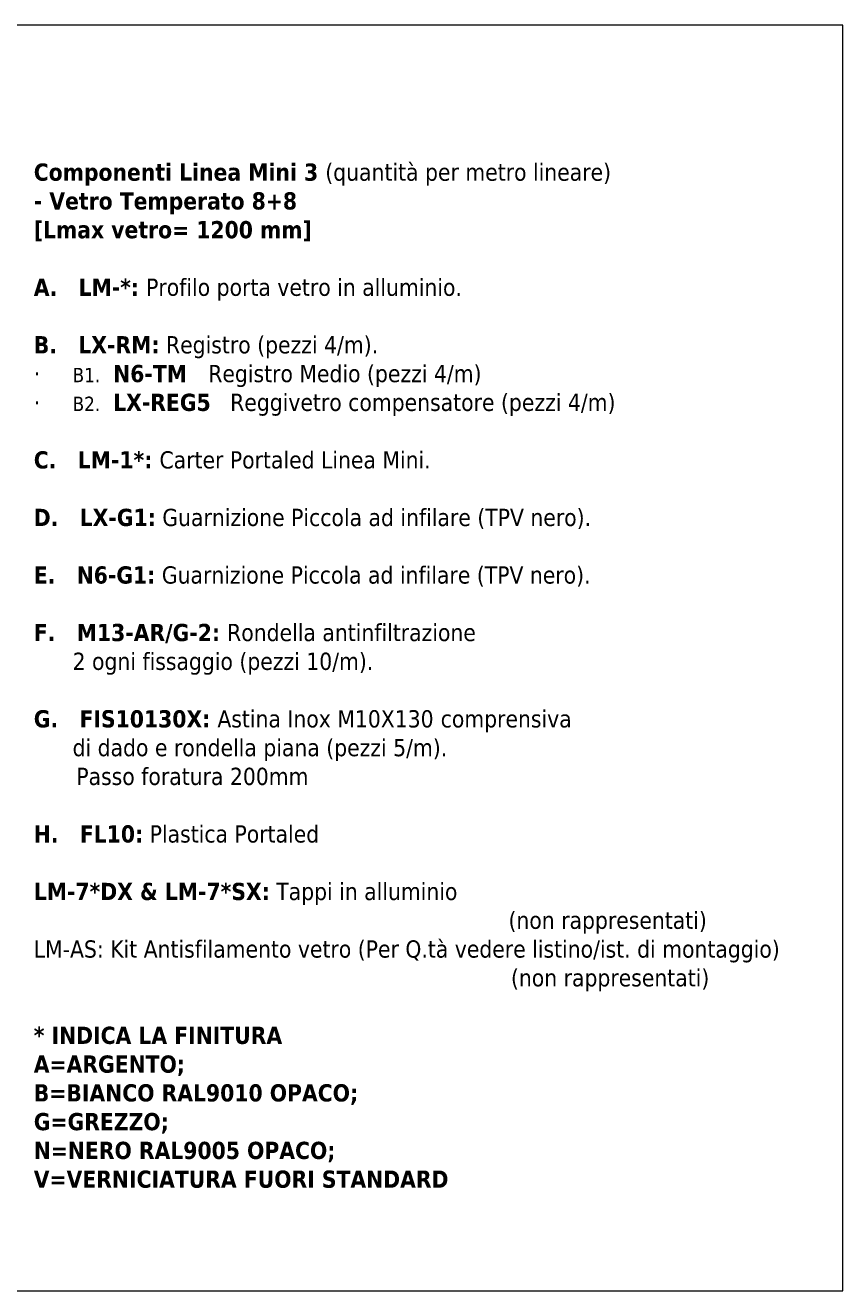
# Model space of a CAD drawing. Header units: millimetres. Extents: x 475 to 4940, y -52 to 2368.
# Tile 8 of 16: x 818 to 1036, y -52 to 285. Entities that reach past the tile are written whole.
import ezdxf

# ---------------------------------------------------------------- set-up
doc = ezdxf.new("R2010")
doc.units = ezdxf.units.MM
doc.layers.get('0').update_dxf_attribs({"lineweight": 13})
doc.layers.add('Quote', color=5, linetype='Continuous', lineweight=9)
doc.styles.get("Standard").update_dxf_attribs({"font": 'TAHOMA.TTF'})

msp = doc.modelspace()

# ---------------------------------------------------------------- linework, layer by layer
at = {"layer": 'Quote'}
msp.add_lwpolyline([(475.07, -51.81), (1035.97, -51.81), (1035.97, 285.39), (475.07, 285.39)], close=True, dxfattribs=at)

# ---------------------------------------------------------------- texts
at = {"insert": (820.42, 248.57), "char_height": 2.3, "width": 245.8323, "attachment_point": 1}
msp.add_mtext('{\\H2x;\\fTahoma|b1|i0|c0|p34;Componenti Linea Mini 3 }{\\H2x;(quantità per metro lineare)\\P\\fTahoma|b1|i0|c0|p34;- Vetro Temperato 8+8\\P[Lmax vetro= 1200 mm]}{\\H2x;\\P\\fTahoma|b1|i0|c0|p34;\\PA.   LM-*: }{\\H2x;Profilo porta vetro in alluminio.\\P\\P\\fTahoma|b1|i0|c0|p34;B.   LX-RM:}{\\H2x; Registro (pezzi 4/m).\\P·     \\H0.82609x;B1.\\H1.2105x;  \\fTahoma|b1|i0|c0|p34;N6-TM   }{\\H1.9999x;Registro Medio (pezzi 4/m)\\fTahoma|b1|i0|c0|p34;\\P}{\\H1.9999x;·     \\H0.8261x;B2.\\H1.2105x;  \\fTahoma|b1|i0|c0|p34;LX-REG5}{\\H1.9999x;   Reggivetro compensatore (pezzi 4/m)\\P\\P\\fTahoma|b1|i0|c0|p34;C.   LM-1*: }{\\H1.9998x;Carter\\C1; \\C256;Portaled Linea Mini\\H0.99996x;.\\P\\P\\H1.0001x;\\fTahoma|b1|i0|c0|p34;D.   LX-G1:}{\\H2x; Guarnizione Piccola ad infilare (TPV nero).\\H0.99986x;\\P\\fTahoma|b1|i0|c0|p34;\\PE.   N6-G1:}{\\H1.9998x; Guarnizione Piccola ad infilare (TPV nero).\\P\\H0.99995x;\\fTahoma|b1|i0|c0|p34;  }{\\H1.9996x;\\P\\fTahoma|b1|i0|c0|p34;F.   M13-AR/G-2: }{\\H1.9996x;Rondella antinfiltrazione\\P      2 ogni fissaggio (pezzi 10/m).\\fTahoma|b1|i0|c0|p34;   \\P\\PG.   FIS10130X: }{\\H1.9996x;Astina Inox M10X130\\fTahoma|b1|i0|c0|p34; }{\\H1.9996x;comprensiva\\P      di dado e rondella piana (pezzi 5/m).\\fTahoma|b1|i0|c0|p34;\\P\\H1.0002x;      }{\\H2x;Passo foratura 200mm\\P\\P\\fTahoma|b1|i0|c0|p34;H.   FL10:}{\\H2x; Plastica Portaled\\H0.9998x;\\fTahoma|b1|i0|c0|p34;\\P\\PLM-7*DX & LM-7*SX:}{\\H1.9996x; Tappi in alluminio\\P^I^I^I^I^I^I^I^I^I^I^I^I^I    (non rappresentati)\\PLM-AS: Kit Antisfilamento vetro (Per Q.tà vedere listino/ist. di montaggio) \\P\\fTahoma|b1|i0|c0|p34;^I^I^I^I^I^I^I^I^I^I^I^I^I    }{\\H1.9996x;(non rappresentati)\\fTahoma|b1|i0|c0|p34;\\P\\P\\C1;* INDICA LA FINITURA\\PA=ARGENTO; \\PB=BIANCO RAL9010 OPACO;\\PG=GREZZO;\\PN=NERO RAL9005 OPACO;\\PV=VERNICIATURA FUORI STANDARD\\P\\C256;\\P  }', dxfattribs=at)

doc.saveas('drawing.dxf')
